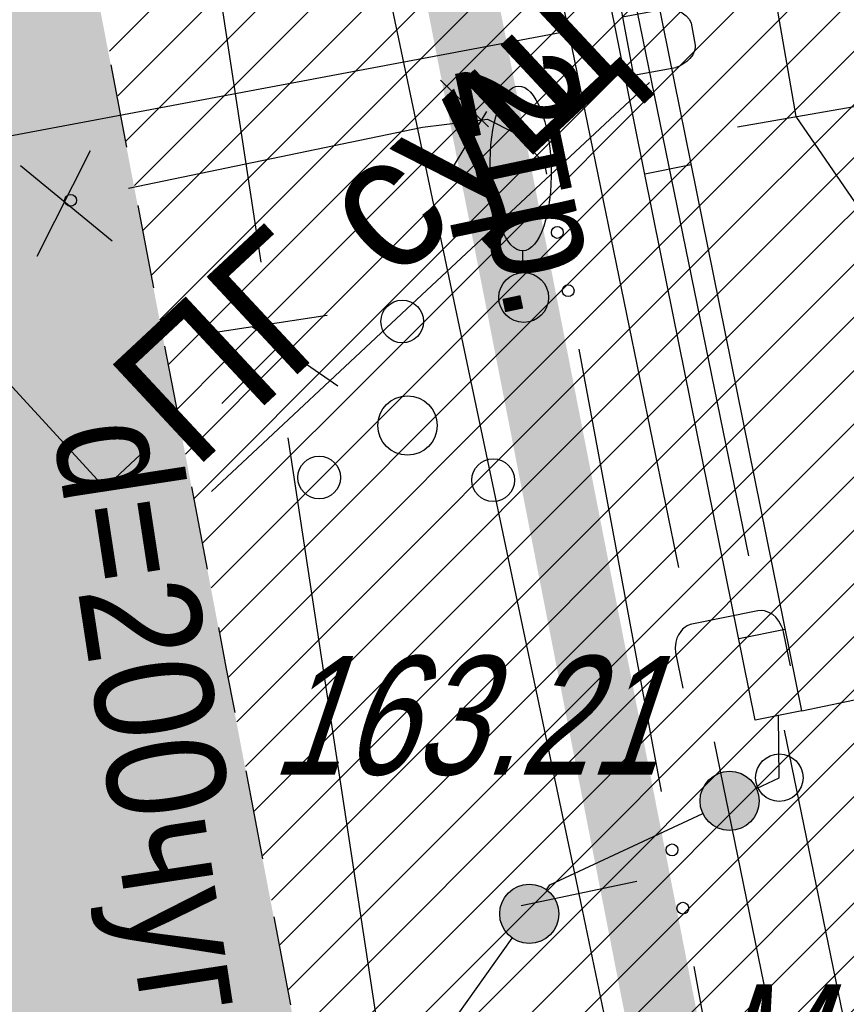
# Model space of a CAD drawing. Header units: millimetres. Extents: x 4385 to 11928, y 17253 to 36963.
# Tile 66 of 256: x 5859.57 to 5866.54, y 18553.06 to 18561.36. Entities that reach past the tile are written whole.
import ezdxf
from ezdxf import colors
from ezdxf.entities.mleader import LeaderData, LeaderLine
from ezdxf.math import Vec2, Vec3

# ---------------------------------------------------------------- set-up
doc = ezdxf.new("R2010")
doc.units = ezdxf.units.MM
for name, color, linetype, lineweight in [('Геоподоснова_34179-21 от 9.08.21$0$Водопровод', 7, 'Continuous', 25), ('Геоподоснова_34179-21 от 9.08.21$0$Водосток', 7, 'Continuous', 25), ('Геоподоснова_34179-21 от 9.08.21$0$Горизонтали', 7, 'Continuous', 25), ('Геоподоснова_34179-21 от 9.08.21$0$Граница улицы', 7, 'Continuous', 25), ('Геоподоснова_34179-21 от 9.08.21$0$Кабель Мосэнерго', 7, 'Continuous', 25), ('Геоподоснова_34179-21 от 9.08.21$0$Кабель Мосэнерго проектный', 7, 'Continuous', 25), ('Геоподоснова_34179-21 от 9.08.21$0$Кабель связи', 7, 'Continuous', 25), ('Геоподоснова_34179-21 от 9.08.21$0$Канализация самотёчная', 7, 'Continuous', 25), ('Геоподоснова_34179-21 от 9.08.21$0$Ограды', 7, 'Continuous', 25), ('Геоподоснова_34179-21 от 9.08.21$0$Отдельно стоящее дерево', 7, 'Continuous', 25), ('Геоподоснова_34179-21 от 9.08.21$0$Пояснительные подписи', 7, 'Continuous', 25), ('Геоподоснова_34179-21 от 9.08.21$0$Топографические объекты', 7, 'Continuous', 25)]:
    doc.layers.add(name, color=color, linetype=linetype, lineweight=lineweight)
doc.layers.add('ГП_граница_аренд_зем_500', color=7, linetype='Continuous', true_color=0x000000)
doc.layers.add('ГП_дороги_штриховка_сущ', color=7, linetype='Continuous', lineweight=0, true_color=0xc8d0d0, transparency=0.6)
doc.layers.add('ГП_озел_штриховка_сущ', color=7, linetype='Continuous', lineweight=0, true_color=0x829556, transparency=0.6)
doc.layers.add('ГП_пож_гидр', color=7, linetype='Continuous', lineweight=0, true_color=0x0000e6)
doc.styles.add('GENERATED_STYLE_1', font='GOTHIC.TTF')
doc.styles.add('Геоподоснова_34179-21 от 9.08.21$0$Style-RUSSIAN_1251', font='RUSSIAN_1251.shx')
doc.styles.add('Геоподоснова_34179-21 от 9.08.21$0$Style-RUSSIAN_1251 I 0.00000', font='RUSSIAN_1251.shx')
doc.styles.add('Геоподоснова_34179-21 от 9.08.21$0$Style-RUSSIAN_1251 I 0.32289', font='RUSSIAN_1251.shx', dxfattribs={"oblique": 18.5})

# ---------------------------------------------------------------- blocks, each defined once
blk = doc.blocks.new('Геоподоснова_34179-21 от 9.08.21$0$DEREVO_123')
at = {"layer": 'Геоподоснова_34179-21 от 9.08.21$0$Отдельно стоящее дерево', "color": 7, "linetype": 'Continuous', "lineweight": 25, "flags": 128}
blk.add_lwpolyline([(-0.007, 0.21), (-0.007, 0.393)], dxfattribs=at)
at = {"layer": 'Геоподоснова_34179-21 от 9.08.21$0$Отдельно стоящее дерево', "color": 7, "linetype": 'Continuous', "lineweight": 25}
blk.add_arc((0, 0), 0.21, 0, 359.99999, dxfattribs=at)
blk.add_ellipse((-0.0255, 1.088), major_axis=(-0.0185, 0.695), ratio=0.369829, dxfattribs=at)
blk = doc.blocks.new('Геоподоснова_34179-21 от 9.08.21$0$KUST1_6')
at = {"layer": 'Геоподоснова_34179-21 от 9.08.21$0$Отдельно стоящее дерево', "color": 7, "linetype": 'Continuous', "lineweight": 25}
for centre, radius in [((-0.044, 0.877), 0.18), ((0, 0), 0.25), ((-0.745, -0.439), 0.18), ((0.723, -0.461), 0.18)]:
    blk.add_arc(centre, radius, 0, 359.99999, dxfattribs=at)
blk = doc.blocks.new('Геоподоснова_34179-21 от 9.08.21$0$msdElementTypeLineString_117')
at = {"layer": 'Геоподоснова_34179-21 от 9.08.21$0$Ограды', "color": 7, "linetype": 'Continuous', "lineweight": 25}
for p, q in [((21.1411, 4.5602), (20.3474, 8.4807)), ((20.7491, 4.4808), (19.9554, 8.4013)), ((21.0022, 5.2463), (20.6102, 5.1669)), ((21.9348, 0.6397), (21.1411, 4.5602)), ((21.5428, 0.5604), (20.7491, 4.4808)), ((21.7959, 1.3258), (21.4039, 1.2464)), ((21.9348, 0.6397), (21.5428, 0.5604))]:
    blk.add_line(p, q, dxfattribs=at)
blk = doc.blocks.new('Геоподоснова_34179-21 от 9.08.21$0$msdElementTypeLineString_122')
at = {"layer": 'Геоподоснова_34179-21 от 9.08.21$0$Ограды', "linetype": 'Continuous', "lineweight": 25}
h = blk.add_hatch(color=7, dxfattribs=at)
edge = h.paths.add_edge_path()
edge.add_arc((3.0032, 11.6083), 0.25, 0, 360)
h = blk.add_hatch(color=7, dxfattribs=at)
edge = h.paths.add_edge_path()
edge.add_arc((1.3122, 10.6559), 0.25, 0, 360)
h = blk.add_hatch(color=7, dxfattribs=at)
edge = h.paths.add_edge_path()
edge.add_arc((0.2726, 9.0227), 0.25, 0, 360)
h = blk.add_hatch(color=7, dxfattribs=at)
edge = h.paths.add_edge_path()
edge.add_arc((0.5833, 7.0733), 0.25, 0, 360)
h = blk.add_hatch(color=7, dxfattribs=at)
edge = h.paths.add_edge_path()
edge.add_arc((0.894, 5.1238), 0.25, 0, 360)
h = blk.add_hatch(color=7, dxfattribs=at)
edge = h.paths.add_edge_path()
edge.add_arc((1.2047, 3.1744), 0.25, 0, 360)
h = blk.add_hatch(color=7, dxfattribs=at)
edge = h.paths.add_edge_path()
edge.add_arc((1.5155, 1.2249), 0.25, 0, 360)
at = {"layer": 'Геоподоснова_34179-21 от 9.08.21$0$Ограды', "color": 7, "linetype": 'Continuous', "lineweight": 25}
for p, q in [((0.3129, 9.2507), (1.1671, 10.452)), ((0.5439, 7.3199), (0.3119, 8.7756)), ((0.8547, 5.3705), (0.6226, 6.8262)), ((1.1654, 3.421), (0.9334, 4.8767)), ((1.4761, 1.4716), (1.2441, 2.9273)), ((1.6708, 0.25), (1.5548, 0.9778))]:
    blk.add_line(p, q, dxfattribs=at)
at = {"layer": 'Геоподоснова_34179-21 от 9.08.21$0$Ограды', "color": 7, "linetype": 'Continuous', "lineweight": 25, "flags": 128}
for points in [[(3.2295, 11.7141), (3.4227, 11.8043), (3.4158, 12.328)], [(1.4569, 10.8595), (1.4853, 10.8994), (2.7765, 11.5025)]]:
    blk.add_lwpolyline(points, dxfattribs=at)
at = {"layer": 'Геоподоснова_34179-21 от 9.08.21$0$Ограды', "color": 7, "linetype": 'Continuous', "lineweight": 25}
for centre in [(3.0032, 11.6083), (3.0032, 11.6083), (1.3122, 10.6559), (1.3122, 10.6559), (0.2726, 9.0227), (0.2726, 9.0227), (0.5833, 7.0733), (0.5833, 7.0733), (0.894, 5.1238), (0.894, 5.1238), (1.2047, 3.1744), (1.2047, 3.1744), (1.5155, 1.2249), (1.5155, 1.2249)]:
    blk.add_circle(centre, 0.25, dxfattribs=at)
blk = doc.blocks.new('Геоподоснова_34179-21 от 9.08.21$0$msdElementTypeLine_15')
at = {"layer": 'Геоподоснова_34179-21 от 9.08.21$0$Топографические объекты', "color": 7, "linetype": 'Continuous', "lineweight": 25}
for p, q in [((1.3272, 0.2816), (2.1644, 0.4588)), ((0.0008, 0.0007), (0.838, 0.178))]:
    blk.add_line(p, q, dxfattribs=at)
blk = doc.blocks.new('Геоподоснова_34179-21 от 9.08.21$0$msdElementTypeLineString_123')
at = {"layer": 'Геоподоснова_34179-21 от 9.08.21$0$Граница улицы', "color": 7, "linetype": 'Continuous', "lineweight": 25}
for p, q in [((3.9413, 5.0953), (4.0745, 4.3996)), ((4.1685, 3.9086), (4.3017, 3.2129)), ((4.3957, 2.7218), (4.5289, 2.0262)), ((4.6229, 1.5351), (4.7561, 0.8394)), ((4.8501, 0.3483), (4.9167, 0.0005))]:
    blk.add_line(p, q, dxfattribs=at)
blk = doc.blocks.new('Геоподоснова_34179-21 от 9.08.21$0$msdElementTypeLineString_125')
at = {"layer": 'Геоподоснова_34179-21 от 9.08.21$0$Граница улицы', "color": 7, "linetype": 'Continuous', "lineweight": 25}
for p, q in [((0.0007, 10.5455), (0.0716, 10.1749)), ((0.1656, 9.6838), (0.3075, 8.9425)), ((0.4011, 8.4514), (0.542, 7.7099))]:
    blk.add_line(p, q, dxfattribs=at)
blk = doc.blocks.new('Геоподоснова_34179-21 от 9.08.21$0$PIKET_547')
at = {"layer": 'Геоподоснова_34179-21 от 9.08.21$0$Горизонтали', "color": 7, "linetype": 'Continuous', "lineweight": 25}
blk.add_arc((0.0002, 0.0004), 0.2, 0, 359.99999, dxfattribs=at)
blk = doc.blocks.new('Геоподоснова_34179-21 от 9.08.21$0$msdElementTypeLineString_345')
at = {"layer": 'Геоподоснова_34179-21 от 9.08.21$0$Канализация самотёчная', "color": 16, "linetype": 'Continuous', "lineweight": 25}
for p, q in [((0.568, 72.456), (2.571, 59.3184)), ((2.797, 57.8356), (4.8, 44.698))]:
    blk.add_line(p, q, dxfattribs=at)
blk = doc.blocks.new('Геоподоснова_34179-21 от 9.08.21$0$msdElementTypeLineString_346')
at = {"layer": 'Геоподоснова_34179-21 от 9.08.21$0$Канализация самотёчная', "color": 16, "linetype": 'Continuous', "lineweight": 25}
for p, q in [((3.6352, 59.3749), (2.656, 59.2256)), ((3.0049, 59.2789), (3.7257, 58.7812)), ((3.2333, 59.1212), (2.7464, 58.6326))]:
    blk.add_line(p, q, dxfattribs=at)
blk = doc.blocks.new('Геоподоснова_34179-21 от 9.08.21$0$msdElementTypeMultiLine_173')
at = {"layer": 'Геоподоснова_34179-21 от 9.08.21$0$Канализация самотёчная', "color": 16, "linetype": 'Continuous', "lineweight": 25}
for name, p in [('Геоподоснова_34179-21 от 9.08.21$0$msdElementTypeLineString_345', (0.506, 0.506)), ('Геоподоснова_34179-21 от 9.08.21$0$msdElementTypeLineString_346', (0, 0))]:
    blk.add_blockref(name, p, dxfattribs=at)
blk = doc.blocks.new('Геоподоснова_34179-21 от 9.08.21$0$msdElementTypeLineString_356')
at = {"layer": 'Геоподоснова_34179-21 от 9.08.21$0$Водосток', "color": 30, "linetype": 'Continuous', "lineweight": 25}
for p, q in [((0.001, 75.6734), (3.8607, 56.8406)), ((4.1618, 55.3712), (8.0215, 36.5384))]:
    blk.add_line(p, q, dxfattribs=at)
blk = doc.blocks.new('Геоподоснова_34179-21 от 9.08.21$0$msdElementTypeLineString_357')
at = {"layer": 'Геоподоснова_34179-21 от 9.08.21$0$Водосток', "color": 30, "linetype": 'Continuous', "lineweight": 25}
for p, q in [((0, 75.5928), (3.8632, 56.7429)), ((4.1644, 55.2735), (8.0275, 36.4236))]:
    blk.add_line(p, q, dxfattribs=at)
blk = doc.blocks.new('Геоподоснова_34179-21 от 9.08.21$0$msdElementTypeLineString_358')
at = {"layer": 'Геоподоснова_34179-21 от 9.08.21$0$Водосток', "color": 30, "linetype": 'Continuous', "lineweight": 25, "flags": 128}
blk.add_lwpolyline([(4.9789, 56.3821), (4.9231, 56.6541), (4.913, 56.6918), (4.9003, 56.7197), (4.8808, 56.7578), (4.8554, 56.7901), (4.8297, 56.8129), (4.7954, 56.8317), (4.7598, 56.8455), (4.7314, 56.8467), (4.7036, 56.8456), (4.1305, 56.7282), (4.1067, 56.7186), (4.0878, 56.7077), (4.0659, 56.6892), (4.0511, 56.6698), (4.0333, 56.6427), (4.0181, 56.6138), (4.0111, 56.5796), (4.0046, 56.5314), (4.0074, 56.4945), (4.0696, 56.1911)], dxfattribs=at)
blk = doc.blocks.new('Геоподоснова_34179-21 от 9.08.21$0$msdElementTypeMultiLine_179')
at = {"layer": 'Геоподоснова_34179-21 от 9.08.21$0$Водосток', "color": 30, "linetype": 'Continuous', "lineweight": 25}
for name, p in [('Геоподоснова_34179-21 от 9.08.21$0$msdElementTypeLineString_356', (0.764, 0.467)), ('Геоподоснова_34179-21 от 9.08.21$0$msdElementTypeLineString_357', (0.169, 0.467)), ('Геоподоснова_34179-21 от 9.08.21$0$msdElementTypeLineString_358', (0, 0))]:
    blk.add_blockref(name, p, dxfattribs=at)
blk = doc.blocks.new('Геоподоснова_34179-21 от 9.08.21$0$msdElementTypeLineString_359')
at = {"layer": 'Геоподоснова_34179-21 от 9.08.21$0$Кабель связи', "color": 3, "linetype": 'Continuous', "lineweight": 25}
for p, q in [((18.5545, 38.2614), (19.2487, 34.5275)), ((19.5228, 33.0528), (20.217, 29.319))]:
    blk.add_line(p, q, dxfattribs=at)
at = {"layer": 'Геоподоснова_34179-21 от 9.08.21$0$Кабель связи', "color": 3, "linetype": 'Continuous', "lineweight": 25, "flags": 128}
blk.add_lwpolyline([(14.7527, 39.617), (17.235, 40.132), (17.783, 40.2), (18.011, 40.086), (18.262, 39.835), (18.2804, 39.7361)], dxfattribs=at)
at = {"layer": 'Геоподоснова_34179-21 от 9.08.21$0$Кабель связи', "color": 3, "linetype": 'Continuous', "lineweight": 25}
for centre in [(14.2631, 39.5154), (18.3718, 39.2445), (18.4632, 38.753), (19.3401, 34.036), (19.4314, 33.5444)]:
    blk.add_circle(centre, 0.05, dxfattribs=at)
blk = doc.blocks.new('Геоподоснова_34179-21 от 9.08.21$0$msdElementTypeLineString_360')
at = {"layer": 'Геоподоснова_34179-21 от 9.08.21$0$Кабель связи', "color": 1, "linetype": 'Continuous', "lineweight": 25}
for p, q in [((16.7434, 39.8847), (17.1479, 39.4934)), ((17.132, 39.6218), (16.8178, 39.1069)), ((13.7845, 39.2905), (13.3345, 38.3974)), ((13.1974, 39.1666), (13.9706, 38.5315))]:
    blk.add_line(p, q, dxfattribs=at)
blk = doc.blocks.new('Геоподоснова_34179-21 от 9.08.21$0$msdElementTypeMultiLine_180')
at = {"layer": 'Геоподоснова_34179-21 от 9.08.21$0$Кабель связи', "color": 1, "linetype": 'Continuous', "lineweight": 25}
blk.add_blockref('Геоподоснова_34179-21 от 9.08.21$0$msdElementTypeLineString_360', (0.643, 0.643), dxfattribs=at)
at = {"layer": 'Геоподоснова_34179-21 от 9.08.21$0$Кабель связи', "color": 3, "linetype": 'Continuous', "lineweight": 25}
blk.add_blockref('Геоподоснова_34179-21 от 9.08.21$0$msdElementTypeLineString_359', (0, 0), dxfattribs=at)
blk = doc.blocks.new('Геоподоснова_34179-21 от 9.08.21$0$msdElementTypeLineString_434')
at = {"layer": 'Геоподоснова_34179-21 от 9.08.21$0$Кабель Мосэнерго', "color": 7, "linetype": 'Continuous', "lineweight": 25}
for p, q in [((1.9892, 13.5502), (1.0108, 13.3438)), ((4.5082, 1.6032), (3.5298, 1.3968))]:
    blk.add_line(p, q, dxfattribs=at)
blk = doc.blocks.new('Геоподоснова_34179-21 от 9.08.21$0$msdElementTypeMultiLine_241')
at = {"layer": 'Геоподоснова_34179-21 от 9.08.21$0$Кабель Мосэнерго', "color": 7, "linetype": 'Continuous', "lineweight": 25, "flags": 128}
blk.add_lwpolyline([(4.019, 1.5), (1.5, 13.447)], dxfattribs=at)
at = {"layer": 'Геоподоснова_34179-21 от 9.08.21$0$Кабель Мосэнерго', "color": 7, "linetype": 'Continuous', "lineweight": 25}
blk.add_blockref('Геоподоснова_34179-21 от 9.08.21$0$msdElementTypeLineString_434', (0, 0), dxfattribs=at)
blk = doc.blocks.new('Геоподоснова_34179-21 от 9.08.21$0$msdElementTypeLineString_468')
at = {"layer": 'Геоподоснова_34179-21 от 9.08.21$0$Водопровод', "color": 7, "linetype": 'Continuous', "lineweight": 25}
blk.add_line((0, 0), (6.3963, 1.197), dxfattribs=at)
blk = doc.blocks.new('Геоподоснова_34179-21 от 9.08.21$0$msdElementTypeLineString_469')
at = {"layer": 'Геоподоснова_34179-21 от 9.08.21$0$Водопровод', "color": 7, "linetype": 'Continuous', "lineweight": 25}
for p, q in [((7.3373, 2.2857), (7.5208, 1.3051)), ((7.4227, 1.8294), (7.7386, 1.8885)), ((7.5148, 1.3371), (7.8709, 1.4038))]:
    blk.add_line(p, q, dxfattribs=at)
at = {"layer": 'Геоподоснова_34179-21 от 9.08.21$0$Водопровод', "color": 7, "linetype": 'Continuous', "lineweight": 25, "flags": 128}
blk.add_lwpolyline([(7.344, 2.2496), (7.6575, 2.3083), (7.6879, 2.3083), (7.7408, 2.2992), (7.7919, 2.2803), (7.8129, 2.269), (7.8329, 2.2538), (7.852, 2.2326), (7.8704, 2.2057), (7.8768, 2.1917), (7.8981, 2.0779), (7.8967, 2.0548), (7.8894, 2.0231), (7.8785, 2.0001), (7.8657, 1.9769), (7.842, 1.9515), (7.8106, 1.9266), (7.7818, 1.908), (7.7386, 1.8885), (7.7772, 1.8919), (7.8109, 1.8944), (7.8613, 1.8887), (7.8938, 1.8776), (7.9247, 1.8644), (7.9599, 1.8387), (7.9866, 1.8076), (8.0017, 1.7781), (8.0367, 1.5909), (8.0365, 1.5719), (8.0303, 1.5442), (8.0156, 1.511), (7.9895, 1.4776), (7.9654, 1.4541), (7.9234, 1.4254), (7.8976, 1.411), (7.8709, 1.4038)], dxfattribs=at)
blk = doc.blocks.new('Геоподоснова_34179-21 от 9.08.21$0$msdElementTypeMultiLine_266')
at = {"layer": 'Геоподоснова_34179-21 от 9.08.21$0$Водопровод', "color": 7, "linetype": 'Continuous', "lineweight": 25}
for name, p in [('Геоподоснова_34179-21 от 9.08.21$0$msdElementTypeLineString_468', (0.5, 0.5)), ('Геоподоснова_34179-21 от 9.08.21$0$msdElementTypeLineString_469', (0, 0))]:
    blk.add_blockref(name, p, dxfattribs=at)
blk = doc.blocks.new('Геоподоснова_34179-21 от 9.08.21$0$msdElementTypeLineString_886')
at = {"layer": 'Геоподоснова_34179-21 от 9.08.21$0$Кабель Мосэнерго проектный', "color": 7, "linetype": 'Continuous', "lineweight": 25}
for p, q in [((1.0075, 3.3255), (1.9928, 3.4965)), ((1.3389, 1.4151), (2.3242, 1.5861))]:
    blk.add_line(p, q, dxfattribs=at)
blk = doc.blocks.new('Геоподоснова_34179-21 от 9.08.21$0$msdElementTypeMultiLine_547')
at = {"layer": 'Геоподоснова_34179-21 от 9.08.21$0$Кабель Мосэнерго проектный', "color": 7, "linetype": 'Continuous', "lineweight": 25, "flags": 128}
blk.add_lwpolyline([(1.5001, 3.411), (1.8316, 1.5006)], dxfattribs=at)
at = {"layer": 'Геоподоснова_34179-21 от 9.08.21$0$Кабель Мосэнерго проектный', "color": 7, "linetype": 'Continuous', "lineweight": 25}
blk.add_blockref('Геоподоснова_34179-21 от 9.08.21$0$msdElementTypeLineString_886', (0, 0), dxfattribs=at)
blk = doc.blocks.new('Геоподоснова_34179-21 от 9.08.21$0$msdElementTypeLineString_904')
at = {"layer": 'Геоподоснова_34179-21 от 9.08.21$0$Кабель Мосэнерго проектный', "color": 7, "linetype": 'Continuous', "lineweight": 25, "flags": 128}
for points in [[(0.0006, 11.0646), (1.1256, 9.4296), (1.3196, 8.742)], [(1.4553, 8.2607), (2.8932, 3.1617), (2.8761, 3.0628)], [(2.7909, 2.5701), (2.7512, 2.3407), (2.1199, 0.7934), (2.181, 0.0005)]]:
    blk.add_lwpolyline(points, dxfattribs=at)
blk = doc.blocks.new('Геоподоснова_34179-21 от 9.08.21$0$msdElementTypeMultiLine_565')
at = {"layer": 'Геоподоснова_34179-21 от 9.08.21$0$Кабель Мосэнерго проектный', "color": 7, "linetype": 'Continuous', "lineweight": 25}
blk.add_blockref('Геоподоснова_34179-21 от 9.08.21$0$msdElementTypeLineString_904', (0, 0), dxfattribs=at)
blk = doc.blocks.new('Геоподоснова_34179-21 от 9.08.21')
at = {"layer": 'Геоподоснова_34179-21 от 9.08.21$0$Кабель Мосэнерго', "color": 10, "linetype": 'Continuous', "lineweight": 25, "flags": 128}
blk.add_lwpolyline([(5865.2724, 18550.4094), (5864.9, 18551.282), (5864.683, 18552.099), (5864.287, 18553.991)], dxfattribs=at)
at = {"layer": 'Геоподоснова_34179-21 от 9.08.21$0$Водопровод', "color": 7, "linetype": 'Continuous', "lineweight": 25}
blk.add_blockref('Геоподоснова_34179-21 от 9.08.21$0$msdElementTypeMultiLine_266', (5857.232, 18559.557), dxfattribs=at)
at = {"layer": 'Геоподоснова_34179-21 от 9.08.21$0$Водосток', "color": 30, "linetype": 'Continuous', "lineweight": 25}
blk.add_blockref('Геоподоснова_34179-21 от 9.08.21$0$msdElementTypeMultiLine_179', (5861.094, 18499.532), dxfattribs=at)
at = {"layer": 'Геоподоснова_34179-21 от 9.08.21$0$Горизонтали', "color": 7, "linetype": 'Continuous', "lineweight": 25}
blk.add_blockref('Геоподоснова_34179-21 от 9.08.21$0$PIKET_547', (5865.9774, 18554.9689), dxfattribs=at)
at = {"layer": 'Геоподоснова_34179-21 от 9.08.21$0$Граница улицы', "color": 7, "linetype": 'Continuous', "lineweight": 25}
for name, p in [('Геоподоснова_34179-21 от 9.08.21$0$msdElementTypeLineString_123', (5856.393, 18555.888)), ('Геоподоснова_34179-21 от 9.08.21$0$msdElementTypeLineString_125', (5861.309, 18545.343))]:
    blk.add_blockref(name, p, dxfattribs=at)
at = {"layer": 'Геоподоснова_34179-21 от 9.08.21$0$Кабель Мосэнерго', "color": 7, "linetype": 'Continuous', "lineweight": 25}
blk.add_blockref('Геоподоснова_34179-21 от 9.08.21$0$msdElementTypeMultiLine_241', (5860.268, 18552.491), dxfattribs=at)
at = {"layer": 'Геоподоснова_34179-21 от 9.08.21$0$Кабель Мосэнерго проектный', "color": 7, "linetype": 'Continuous', "lineweight": 25}
for name, p in [('Геоподоснова_34179-21 от 9.08.21$0$msdElementTypeMultiLine_547', (5864.285, 18559.045)), ('Геоподоснова_34179-21 от 9.08.21$0$msdElementTypeMultiLine_565', (5866.116, 18549.481))]:
    blk.add_blockref(name, p, dxfattribs=at)
at = {"layer": 'Геоподоснова_34179-21 от 9.08.21$0$Кабель связи', "color": 3, "linetype": 'Continuous', "lineweight": 25}
blk.add_blockref('Геоподоснова_34179-21 от 9.08.21$0$msdElementTypeMultiLine_180', (5845.732, 18520.324), dxfattribs=at)
at = {"layer": 'Геоподоснова_34179-21 от 9.08.21$0$Канализация самотёчная', "color": 16, "linetype": 'Continuous', "lineweight": 25}
blk.add_blockref('Геоподоснова_34179-21 от 9.08.21$0$msdElementTypeMultiLine_173', (5858.525, 18499.494), dxfattribs=at)
at = {"layer": 'Геоподоснова_34179-21 от 9.08.21$0$Ограды', "color": 7, "linetype": 'Continuous', "lineweight": 25}
for name, p in [('Геоподоснова_34179-21 от 9.08.21$0$msdElementTypeLineString_117', (5844.232, 18554.893)), ('Геоподоснова_34179-21 от 9.08.21$0$msdElementTypeLineString_122', (5862.555, 18543.165))]:
    blk.add_blockref(name, p, dxfattribs=at)
at = {"layer": 'Геоподоснова_34179-21 от 9.08.21$0$Отдельно стоящее дерево', "color": 7, "linetype": 'Continuous', "lineweight": 25}
for name, p in [('Геоподоснова_34179-21 от 9.08.21$0$DEREVO_123', (5863.82, 18559.02)), ('Геоподоснова_34179-21 от 9.08.21$0$KUST1_6', (5862.839, 18557.94))]:
    blk.add_blockref(name, p, dxfattribs=at)
at = {"layer": 'Геоподоснова_34179-21 от 9.08.21$0$Топографические объекты', "color": 7, "linetype": 'Continuous', "lineweight": 25}
blk.add_blockref('Геоподоснова_34179-21 от 9.08.21$0$msdElementTypeLine_15', (5866.166, 18555.532), dxfattribs=at)
at = {"layer": 'Геоподоснова_34179-21 от 9.08.21$0$Горизонтали', "color": 7, "linetype": 'Continuous', "lineweight": 25, "style": 'Геоподоснова_34179-21 от 9.08.21$0$Style-RUSSIAN_1251 I 0.32289', "oblique": 18.5, "width": 0.799996}
blk.add_text('163.21', height=1, dxfattribs=at).set_placement((5861.6833, 18554.9958))
at = {"layer": 'Геоподоснова_34179-21 от 9.08.21$0$Кабель Мосэнерго', "color": 7, "linetype": 'Continuous', "lineweight": 25, "style": 'Геоподоснова_34179-21 от 9.08.21$0$Style-RUSSIAN_1251 I 0.00000', "width": 0.9}
blk.add_text('2тр.', height=1, rotation=281.9063, dxfattribs=at).set_placement((5863.2275, 18560.9645))
at = {"layer": 'Геоподоснова_34179-21 от 9.08.21$0$Канализация самотёчная', "color": 16, "linetype": 'Continuous', "lineweight": 25, "style": 'Геоподоснова_34179-21 от 9.08.21$0$Style-RUSSIAN_1251', "width": 0.899998}
blk.add_text('d=200чуг.', height=1, rotation=278.67892, dxfattribs=at).set_placement((5859.848, 18557.912))
at = {"layer": 'Геоподоснова_34179-21 от 9.08.21$0$Пояснительные подписи', "color": 7, "linetype": 'Continuous', "lineweight": 25, "style": 'Геоподоснова_34179-21 от 9.08.21$0$Style-RUSSIAN_1251 I 0.32289', "oblique": 18.5, "width": 0.8}
blk.add_text('М.С.', height=1, dxfattribs=at).set_placement((5865.3642, 18552.2273))

msp = doc.modelspace()

# ---------------------------------------------------------------- hatches: boundary and pattern name
at = {"layer": 'ГП_дороги_штриховка_сущ'}
h = msp.add_hatch(color=256, dxfattribs=at)
h.dxf.hatch_style = 1
edge = h.paths.add_edge_path()
edge.add_line((5925.766, 18433.8547), (5941.9444, 18436.9725))
edge.add_line((5941.9444, 18436.9725), (5953.8571, 18439.646))
edge.add_line((5953.8571, 18439.646), (5952.8502, 18448.5953))
edge.add_line((5952.8502, 18448.5953), (5934.3906, 18444.9165))
edge.add_line((5934.3906, 18444.9165), (5923.7766, 18442.8923))
edge.add_line((5923.7766, 18442.8923), (5913.7654, 18440.8707))
edge.add_arc((6024.7505, 17851.7011), 599.5319, 100.668107, 101.5278222)
edge.add_line((5904.9378, 18439.1392), (5895.2208, 18437.0544))
edge.add_arc((5892.782, 18446.9187), 10.1613, 258.72901, 283.88703, ccw=False)
edge.add_arc((5892.507, 18446.219), 9.4224, 228.12261, 259.53734, ccw=False)
edge.add_arc((5892.8529, 18446.8038), 10.0895, 191.39778, 228.8772, ccw=False)
edge.add_line((5882.9623, 18444.8099), (5882.8537, 18445.3574))
edge.add_line((5882.8537, 18445.3574), (5880.7039, 18455.6011))
edge.add_line((5880.7039, 18455.6011), (5876.3651, 18478.0565))
edge.add_arc((5883.2363, 18479.4102), 7.0034, 102.08959, 191.14549, ccw=False)
edge.add_line((5881.7695, 18486.2583), (5885.6107, 18487.0248))
edge.add_line((5885.6107, 18487.0248), (5884.5759, 18492.3275))
edge.add_line((5884.5759, 18492.3275), (5880.7249, 18491.731))
edge.add_arc((5879.8374, 18497.3175), 5.6566, 253.32125, 279.02668, ccw=False)
edge.add_arc((5879.968, 18499.3125), 7.6183, 187.5257, 256.68805, ccw=False)
edge.add_line((5872.4153, 18498.3147), (5871.0954, 18505.1739))
edge.add_line((5871.0954, 18505.1739), (5870.7602, 18506.8572))
edge.add_line((5870.7602, 18506.8572), (5869.698, 18512.3769))
edge.add_line((5869.698, 18512.3769), (5868.2479, 18519.8057))
edge.add_line((5868.2479, 18519.8057), (5866.9127, 18526.8007))
edge.add_line((5866.9127, 18526.8007), (5865.7651, 18532.8131))
edge.add_line((5865.7651, 18532.8131), (5864.6612, 18538.596))
edge.add_line((5864.6612, 18538.596), (5864.202, 18540.87))
edge.add_line((5864.202, 18540.87), (5863.4947, 18545.3722))
edge.add_line((5863.4947, 18545.3722), (5863.3158, 18545.3437))
edge.add_line((5863.3158, 18545.3437), (5861.851, 18553.0529))
edge.add_line((5861.851, 18553.0529), (5861.1491, 18556.7274))
edge.add_line((5861.1491, 18556.7274), (5860.1071, 18562.17))
edge.add_line((5860.1071, 18562.17), (5859.4255, 18565.7303))
edge.add_line((5859.4255, 18565.7303), (5858.5151, 18570.4769))
edge.add_line((5858.5151, 18570.4769), (5857.5968, 18575.222))
edge.add_line((5857.5968, 18575.222), (5848.5543, 18573.2514))
edge.add_line((5848.5543, 18573.2514), (5849.5018, 18568.4775))
edge.add_line((5849.5018, 18568.4775), (5850.8986, 18561.3118))
edge.add_line((5850.8986, 18561.3118), (5851.9494, 18555.8278))
edge.add_line((5851.9494, 18555.8278), (5853.7721, 18546.315))
edge.add_line((5853.7721, 18546.315), (5855.0784, 18540.2297))
edge.add_line((5855.0784, 18540.2297), (5856.3648, 18533.9804))
edge.add_line((5856.3648, 18533.9804), (5857.6027, 18527.5711))
edge.add_line((5857.6027, 18527.5711), (5860.1732, 18514.262))
edge.add_line((5860.1732, 18514.262), (5861.2606, 18508.6321))
edge.add_line((5861.2606, 18508.6321), (5867.4741, 18476.4277))
edge.add_line((5867.4741, 18476.4277), (5871.8034, 18453.8927))
edge.add_line((5871.8034, 18453.8927), (5874.1284, 18441.5907))
edge.add_arc((5866.6336, 18439.7926), 7.7075, -71.14644, 13.49117, ccw=False)
edge.add_line((5869.1243, 18432.4987), (5871.4472, 18422.9255))
edge.add_arc((5869.2695, 18415.8164), 7.4352, 51.97644, 72.96891, ccw=False)
edge.add_line((5873.8494, 18421.6735), (5887.3412, 18424.7033))
edge.add_arc((5895.4998, 18415.1295), 12.5785, 101.57611, 130.43684, ccw=False)
edge.add_line((5892.9757, 18427.4522), (5897.6786, 18428.4156))
edge.add_line((5897.6786, 18428.4156), (5906.5646, 18430.1732))
edge.add_arc((6084.6926, 17553.0352), 895.0423, 100.227856, 101.4794371, ccw=False)
at = {"layer": 'ГП_озел_штриховка_сущ'}
h = msp.add_hatch(dxfattribs=at)
h.set_pattern_fill('ANSI31', color=256, scale=0.1)
edge = h.paths.add_edge_path()
edge.add_line((5858.269, 18572.0373), (5860.8289, 18558.3999))
edge.add_line((5860.8289, 18558.3999), (5867.5381, 18559.7328))
edge.add_line((5867.5381, 18559.7328), (5863.78, 18579.1548))
edge.add_line((5863.78, 18579.1548), (5862.9715, 18578.997))
edge.add_arc((5864.0661, 18573.1889), 5.9104, 100.67271, 191.2356)
h = msp.add_hatch(dxfattribs=at)
h.set_pattern_fill('ANSI31', color=256, scale=0.1)
edge = h.paths.add_edge_path()
edge.add_arc((5874.4989, 18535.0381), 9.006, 193.48706, 267.18654)
edge.add_line((5874.0569, 18526.0429), (5867.5381, 18559.7328))
edge.add_line((5867.5381, 18559.7328), (5860.8289, 18558.3999))
edge.add_line((5860.8289, 18558.3999), (5865.7413, 18532.9377))

# ---------------------------------------------------------------- linework, layer by layer
at = {"layer": 'ГП_граница_аренд_зем_500', "color": 190, "true_color": 0x9933ff, "const_width": 0.6}
msp.add_lwpolyline([(5892.8496, 18716.5441), (6024.8775, 18575.8605), (6064.8814, 18533.2375), (5990.171, 18463.1363), (5886.5668, 18442.9304), (5839.2988, 18683.8765)], close=True, dxfattribs=at)

# ---------------------------------------------------------------- block references
msp.add_blockref('Геоподоснова_34179-21 от 9.08.21', (0, 0))

# ---------------------------------------------------------------- leaders
at = {"layer": 'ГП_пож_гидр', "linetype": 'Continuous'}
ml = msp.add_multileader_mtext('Standard', dxfattribs=at)
ml.set_content('{\\LПГ сущ}', color=256, style='GENERATED_STYLE_1')
ml.set_leader_properties()
ml.build(insert=Vec2(0, 0))
ml.multileader.update_dxf_attribs({"text_right_attachment_type": 6, "dogleg_length": 0.5, "arrow_head_size": 1.125})
ctx = ml.context
ctx.base_point, ctx.char_height, ctx.arrow_head_size, ctx.landing_gap_size, ctx.plane_origin, ctx.plane_x_axis, ctx.plane_y_axis = Vec3(5860.6267, 18557.7343), 1.125, 1.125, 0.1688, Vec3(5835.8964, 18571.6051), Vec3(0.731354, 0.681998), Vec3(-0.681998, 0.731354)
ctx.right_attachment = 6
notes = []
notes.append((ctx, [(1, (1, 1, 0), (5860.2839, 18557.4146), (0.731354, 0.681998), 0.4688, [(1, [(5857.8704, 18560.0422)], 0, [])])]))
ctx.mtext.insert, ctx.mtext.text_direction, ctx.mtext.rotation, ctx.mtext.flow_direction = Vec3(5860.2627, 18558.3721), Vec3(0.731354, 0.681998), 0.750492, 5
for ctx, leaders in notes:
    for number, flags, end, landing, length, lines in leaders:
        leader = LeaderData()
        leader.index, (leader.has_last_leader_line, leader.has_dogleg_vector, leader.attachment_direction) = number, flags
        leader.last_leader_point, leader.dogleg_vector, leader.dogleg_length = Vec3(end), Vec3(landing), length
        for number, points, colour, breaks in lines:
            line = LeaderLine()
            line.index, line.vertices, line.color, line.breaks = number, Vec3.list(points), colors.encode_raw_color(colour), breaks
            leader.lines.append(line)
        ctx.leaders.append(leader)

doc.saveas('drawing.dxf')
